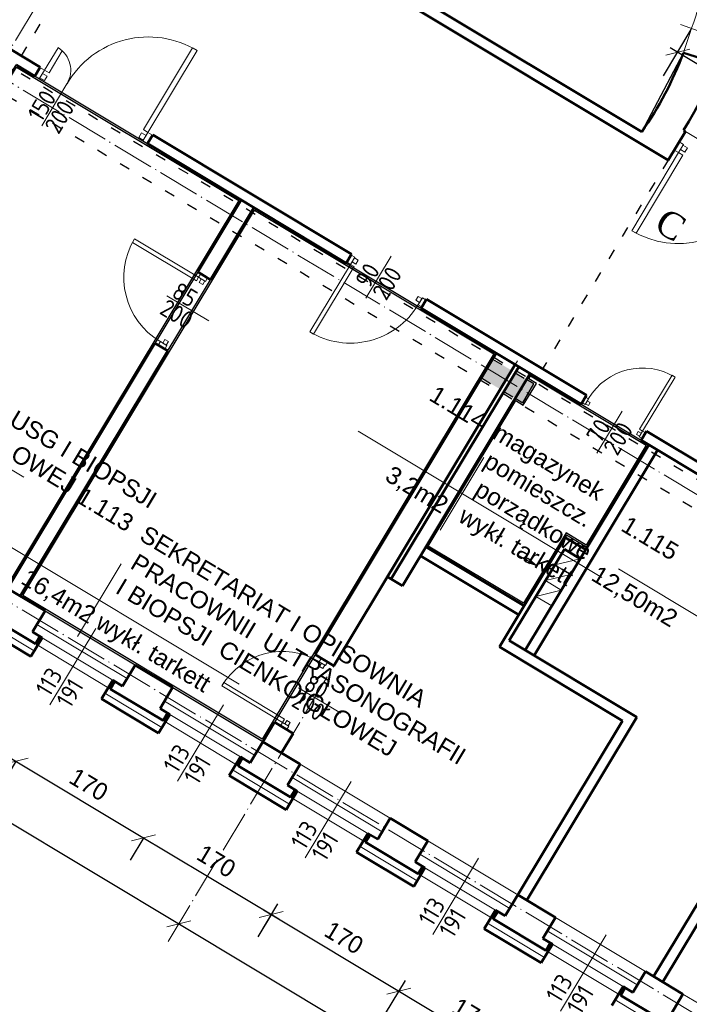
# Model space of a CAD drawing. Header units: millimetres. Extents: x -642 to 14033, y 1994 to 13520.
# Tile 25 of 72: x 6699 to 7464, y 3895 to 5021. Entities that reach past the tile are written whole.
import ezdxf

# ---------------------------------------------------------------- set-up
doc = ezdxf.new("R2010")
doc.units = ezdxf.units.MM
doc.linetypes.add('ACAD_ISO03W100', pattern=[30, 12, -18])
doc.linetypes.add('ACAD_ISO04W100', pattern=[30.5, 24, -3, 0.5, -3])
for name, color, linetype, lineweight in [('_wymiary', 1, 'Continuous', 9), ('drzwi', 140, 'Continuous', 13), ('KOMINY', 43, 'Continuous', 15), ('ocieplenie', 60, 'BATTING', 9), ('okno', 2, 'Continuous', 13), ('okno widok', 8, 'Continuous', 15), ('opisy drzwi', 40, 'Continuous', 13), ('opisy pom', 3, 'Continuous', 18), ('podciąg', 10, 'ACAD_ISO03W100', 25), ('symetria', 7, 'ACAD_ISO04W100', 9), ('wymiary', 1, 'Continuous', 13), ('ściana', 4, 'Continuous', 50)]:
    doc.layers.add(name, color=color, linetype=linetype, lineweight=lineweight)
doc.layers.add('POWIERZCHNIA', color=123, linetype='Continuous', plot=False)
doc.styles.add('ISO', font='isocp.shx')
doc.styles.add('SYSTEM', font='TXT')
doc.linetypes.add('BATTING', pattern='A,0.0001,-0.1,[134,ltypeshp.shx,S=0.1,R=0,X=-0.1,Y=0],-0.2,[134,ltypeshp.shx,S=0.1,R=180,X=0.1,Y=0],-0.1', length=0.4001)
doc.dimstyles.new('Jacek2', dxfattribs={"dimscale": 2, "dimtxt": 10, "dimasz": 10, "dimexe": 15, "dimexo": 15, "dimgap": 5, "dimtad": 1, "dimdec": 0, "dimzin": 0, "dimdsep": 46, "dimtxsty": 'Standard', "dimblk": 'OBLIQUE', "dimcen": 0, "dimdle": 5, "dimadec": 1, "dimazin": 0, "dimtfac": 1, "dimtdec": 0, "dimtofl": 0, "dimtmove": 0, "dimatfit": 3, "dimfxl": 1, "dimtolj": 1, "dimtzin": 0, "dimarcsym": 0})

# ---------------------------------------------------------------- blocks, each defined once
blk = doc.blocks.new('_OBLIQUE')
at = {"color": 0, "linetype": 'ByBlock'}
blk.add_line((-0.5, -0.5), (0.5, 0.5), dxfattribs=at)
blk = doc.blocks.new('*D333')
at = {"layer": 'Defpoints', "color": 0, "transparency": 16777216}
for p in [(6565, 4287), (6710.7, 4199.5), (6695, 4173.2)]:
    blk.add_point(p, dxfattribs=at)
at = {"layer": 'wymiary', "color": 0, "lineweight": -2, "transparency": 16777216}
for p, q in [((6540.7, 4265.9), (6703.5, 4168.1)), ((6549.5, 4261.3), (6533.8, 4235.1)), ((6695.3, 4173.7), (6679.5, 4147.5))]:
    blk.add_line(p, q, dxfattribs=at)
at = {"layer": 'wymiary', "color": 0, "lineweight": -2, "transparency": 16777216, "xscale": 20, "yscale": 20, "zscale": 20}
for p, rotation in [((6549.2, 4260.8), 148.9999999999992), ((6695, 4173.2), 328.9999999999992)]:
    blk.add_blockref('_OBLIQUE', p, dxfattribs=dict(at, rotation=rotation))
at = {"layer": 'wymiary', "color": 0, "transparency": 16777216, "insert": (6632.4, 4234.2), "char_height": 20, "attachment_point": 5, "rotation": 329}
blk.add_mtext('\\A1;170', dxfattribs=at)
blk = doc.blocks.new('*D334')
at = {"layer": 'Defpoints', "color": 0, "transparency": 16777216}
for p in [(6710.7, 4199.5), (6856.4, 4111.9), (6840.7, 4085.7)]:
    blk.add_point(p, dxfattribs=at)
at = {"layer": 'wymiary', "color": 0, "lineweight": -2, "transparency": 16777216}
for p, q in [((6686.4, 4178.4), (6849.3, 4080.5)), ((6695.3, 4173.7), (6679.5, 4147.5)), ((6841, 4086.2), (6825.2, 4060))]:
    blk.add_line(p, q, dxfattribs=at)
at = {"layer": 'wymiary', "color": 0, "lineweight": -2, "transparency": 16777216, "xscale": 20, "yscale": 20, "zscale": 20}
for p, rotation in [((6695, 4173.2), 148.9999999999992), ((6840.7, 4085.7), 328.9999999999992)]:
    blk.add_blockref('_OBLIQUE', p, dxfattribs=dict(at, rotation=rotation))
at = {"layer": 'wymiary', "color": 0, "transparency": 16777216, "insert": (6778.1, 4146.6), "char_height": 20, "attachment_point": 5, "rotation": 329}
blk.add_mtext('\\A1;170', dxfattribs=at)
blk = doc.blocks.new('*D335')
at = {"layer": 'Defpoints', "color": 0, "transparency": 16777216}
for p in [(6856.4, 4111.9), (7002.2, 4024.3), (6986.4, 3998.1)]:
    blk.add_point(p, dxfattribs=at)
at = {"layer": 'wymiary', "color": 0, "lineweight": -2, "transparency": 16777216}
for p, q in [((6841, 4086.2), (6825.2, 4060)), ((6832.1, 4090.8), (6995, 3993)), ((6986.7, 3998.6), (6971, 3972.4))]:
    blk.add_line(p, q, dxfattribs=at)
at = {"layer": 'wymiary', "color": 0, "lineweight": -2, "transparency": 16777216, "xscale": 20, "yscale": 20, "zscale": 20}
for p, rotation in [((6840.7, 4085.7), 148.9999999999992), ((6986.4, 3998.1), 328.9999999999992)]:
    blk.add_blockref('_OBLIQUE', p, dxfattribs=dict(at, rotation=rotation))
at = {"layer": 'wymiary', "color": 0, "transparency": 16777216, "insert": (6923.8, 4059), "char_height": 20, "attachment_point": 5, "rotation": 329}
blk.add_mtext('\\A1;170', dxfattribs=at)
blk = doc.blocks.new('*D360')
at = {"layer": 'Defpoints', "color": 0, "transparency": 16777216}
for p in [(7009, 4035.8), (7154.7, 3948.2), (7132.1, 3910.6)]:
    blk.add_point(p, dxfattribs=at)
at = {"layer": 'wymiary', "color": 0, "lineweight": -2, "transparency": 16777216}
for p, q in [((6993.6, 4010.1), (6971, 3972.4)), ((6977.8, 4003.3), (7140.7, 3905.4)), ((7139.3, 3922.5), (7116.7, 3884.9))]:
    blk.add_line(p, q, dxfattribs=at)
at = {"layer": 'wymiary', "color": 0, "lineweight": -2, "transparency": 16777216, "xscale": 20, "yscale": 20, "zscale": 20}
for p, rotation in [((6986.4, 3998.1), 149.0000000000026), ((7132.1, 3910.6), 329.0000000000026)]:
    blk.add_blockref('_OBLIQUE', p, dxfattribs=dict(at, rotation=rotation))
at = {"layer": 'wymiary', "color": 0, "transparency": 16777216, "insert": (7069.6, 3971.5), "char_height": 20, "attachment_point": 5, "rotation": 329}
blk.add_mtext('\\A1;170', dxfattribs=at)
blk = doc.blocks.new('*D361')
at = {"layer": 'Defpoints', "color": 0, "transparency": 16777216}
for p in [(7154.7, 3948.2), (7300.5, 3860.7), (7277.8, 3823)]:
    blk.add_point(p, dxfattribs=at)
at = {"layer": 'wymiary', "color": 0, "lineweight": -2, "transparency": 16777216}
for p, q in [((7139.3, 3922.5), (7116.7, 3884.9)), ((7123.5, 3915.7), (7286.4, 3817.9)), ((7285, 3834.9), (7262.4, 3797.3))]:
    blk.add_line(p, q, dxfattribs=at)
at = {"layer": 'wymiary', "color": 0, "lineweight": -2, "transparency": 16777216, "xscale": 20, "yscale": 20, "zscale": 20}
for p, rotation in [((7132.1, 3910.6), 148.9999999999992), ((7277.8, 3823), 328.9999999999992)]:
    blk.add_blockref('_OBLIQUE', p, dxfattribs=dict(at, rotation=rotation))
at = {"layer": 'wymiary', "color": 0, "transparency": 16777216, "insert": (7215.3, 3883.9), "char_height": 20, "attachment_point": 5, "rotation": 329}
blk.add_mtext('\\A1;170', dxfattribs=at)
blk = doc.blocks.new('*D592')
at = {"layer": 'Defpoints', "color": 0, "transparency": 16777216}
for p in [(6880.8, 3987.3), (6880.8, 3987.3), (7463.6, 3637.1)]:
    blk.add_point(p, dxfattribs=at)
at = {"layer": 'wymiary', "color": 0, "lineweight": -2, "transparency": 16777216}
blk.add_line((7472.2, 3632), (6872.2, 3992.5), dxfattribs=at)
at = {"layer": 'wymiary', "color": 0, "lineweight": -2, "transparency": 16777216, "xscale": 20, "yscale": 20, "zscale": 20}
for p, rotation in [((6880.8, 3987.3), 148.9999999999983), ((7463.6, 3637.1), 328.9999999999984)]:
    blk.add_blockref('_OBLIQUE', p, dxfattribs=dict(at, rotation=rotation))
at = {"layer": 'wymiary', "color": 0, "transparency": 16777216, "insert": (7182.5, 3829.4), "char_height": 20, "attachment_point": 5, "rotation": 329}
blk.add_mtext('\\A1;680', dxfattribs=at)
blk = doc.blocks.new('*D593')
at = {"layer": 'Defpoints', "color": 0, "transparency": 16777216}
for p in [(6297.9, 4337.6), (6297.9, 4337.6), (6880.8, 3987.3)]:
    blk.add_point(p, dxfattribs=at)
at = {"layer": 'wymiary', "color": 0, "lineweight": -2, "transparency": 16777216}
blk.add_line((6889.3, 3982.2), (6289.3, 4342.7), dxfattribs=at)
at = {"layer": 'wymiary', "color": 0, "lineweight": -2, "transparency": 16777216, "xscale": 20, "yscale": 20, "zscale": 20}
for p, rotation in [((6297.9, 4337.6), 148.9999999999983), ((6880.8, 3987.3), 328.9999999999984)]:
    blk.add_blockref('_OBLIQUE', p, dxfattribs=dict(at, rotation=rotation))
at = {"layer": 'wymiary', "color": 0, "transparency": 16777216, "insert": (6599.6, 4179.6), "char_height": 20, "attachment_point": 5, "rotation": 329}
blk.add_mtext('\\A1;680', dxfattribs=at)
blk = doc.blocks.new('*D596')
at = {"layer": '_wymiary', "color": 0, "lineweight": -2, "transparency": 16777216}
for p, q in [((7434.4, 4956.7), (7466.2, 5009.6)), ((7442.2, 4989.1), (7510.8, 4947.9)), ((7485.8, 4925.8), (7517.7, 4978.7))]:
    blk.add_line(p, q, dxfattribs=at)
at = {"layer": 'Defpoints', "color": 0, "transparency": 16777216}
for p in [(7502.2, 4953), (7419, 4931), (7470.4, 4900.1)]:
    blk.add_point(p, dxfattribs=at)
at = {"layer": '_wymiary', "color": 0, "lineweight": -2, "transparency": 16777216, "xscale": 20, "yscale": 20, "zscale": 20}
for p, rotation in [((7450.8, 4983.9), 148.9999999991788), ((7502.2, 4953), 328.9999999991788)]:
    blk.add_blockref('_OBLIQUE', p, dxfattribs=dict(at, rotation=rotation))
at = {"layer": '_wymiary', "color": 0, "transparency": 16777216, "insert": (7486.8, 4985.6), "char_height": 20, "attachment_point": 5, "rotation": 329}
blk.add_mtext('\\A1;60', dxfattribs=at)

msp = doc.modelspace()

# ---------------------------------------------------------------- hatches: boundary and pattern name
at = {"layer": 'podciąg', "lineweight": -3}
h = msp.add_hatch(color=256, dxfattribs=at)
h.paths.add_polyline_path([(7243.7, 4615.7), (7233, 4622.1), (7226.6, 4611.4), (7237.3, 4605)])
h.paths.add_polyline_path([(7243.7, 4615.7), (7250.2, 4626.4), (7239.4, 4632.8), (7233, 4622.1)])
h.paths.add_polyline_path([(7243.7, 4615.7), (7245.4, 4614.6), (7251.9, 4625.4), (7250.2, 4626.4)])
h.paths.add_polyline_path([(7237.3, 4605), (7239, 4603.9), (7245.4, 4614.6), (7243.7, 4615.7)])
h.paths.add_polyline_path([(7239, 4603.9), (7248, 4598.5), (7254.4, 4609.2), (7245.4, 4614.6)])
h.paths.add_polyline_path([(7245.4, 4614.6), (7254.4, 4609.2), (7260.9, 4620), (7251.9, 4625.4)])
h = msp.add_hatch(color=256, dxfattribs=at)
h.paths.add_polyline_path([(7269.4, 4600.2), (7258.7, 4606.7), (7252.3, 4595.9), (7263, 4589.5)])
h.paths.add_polyline_path([(7269.4, 4600.2), (7275.9, 4610.9), (7265.2, 4617.4), (7258.7, 4606.7)])
h.paths.add_polyline_path([(7269.4, 4600.2), (7271.1, 4599.2), (7277.6, 4609.9), (7275.9, 4610.9)])
h.paths.add_polyline_path([(7263, 4589.5), (7264.7, 4588.5), (7271.1, 4599.2), (7269.4, 4600.2)])
h.paths.add_polyline_path([(7264.7, 4588.5), (7273.7, 4583.1), (7280.1, 4593.8), (7271.1, 4599.2)])
h.paths.add_polyline_path([(7271.1, 4599.2), (7280.1, 4593.8), (7286.6, 4604.5), (7277.6, 4609.9)])

# ---------------------------------------------------------------- linework, layer by layer
msp.add_line((7409.6, 4892.7), (7457.3, 4983.1))
at = {"layer": 'drzwi'}
for points in [[(6743, 4988.9, 0), (6727.5, 4963.2, 0)], [(6845.7, 4892.1, 0), (6840.5, 4895.3, 0), (6896.6, 4988.7, 0), (6901.8, 4985.5, 0), (6845.7, 4892.1, 0)], [(6727.5, 4963.2, 0), (6732.7, 4960.1, 0), (6747.8, 4985.2, 0)], [(6721.6, 4953.3, 0), (6716.4, 4956.4, 0), (6722.3, 4966.3, 0), (6727.5, 4963.2, 0), (6721.6, 4953.3, 0)], [(6722.2, 4954.3, 0), (6727.4, 4951.2, 0), (6730.5, 4956.4, 0), (6725.3, 4959.5, 0), (6722.2, 4954.3, 0)], [(6840.4, 4883.3, 0), (6835.2, 4886.4, 0), (6838.3, 4891.6, 0), (6843.5, 4888.4, 0), (6840.4, 4883.3, 0)], [(6839.8, 4882.3, 0), (6845, 4879.2, 0), (6850.9, 4889, 0), (6845.7, 4892.1, 0), (6839.8, 4882.3, 0)], [(7457.4, 4878.4, 0), (7452.4, 4881.3, 0), (7446.8, 4871.9, 0), (7451.8, 4868.9, 0), (7457.4, 4878.4, 0)], [(7456.8, 4877.4, 0), (7461.8, 4874.5, 0), (7458.8, 4869.5, 0), (7453.9, 4872.5, 0), (7456.8, 4877.4, 0)], [(7451.8, 4868.9, 0), (7456.7, 4866, 0), (7403.5, 4776.8, 0), (7398.5, 4779.7, 0), (7451.8, 4868.9, 0)], [(6903.6, 4726.4, 0), (6901.2, 4722.3, 0), (6827.9, 4766.3, 0), (6830.3, 4770.4, 0), (6903.6, 4726.4, 0)], [(7081.9, 4749.3, 0), (7077.7, 4751.9, 0), (7072.7, 4743.7, 0), (7077, 4741.2, 0), (7081.9, 4749.3, 0)], [(7077, 4741.2, 0), (7081.3, 4738.6, 0), (7034.9, 4661.5, 0), (7030.6, 4664.1, 0), (7077, 4741.2, 0)], [(7081.5, 4748.5, 0), (7085.7, 4745.9, 0), (7083.2, 4741.6, 0), (7078.9, 4744.2, 0), (7081.5, 4748.5, 0)], [(6911.4, 4721.7, 0), (6913.8, 4725.8, 0), (6906.1, 4730.4, 0), (6903.6, 4726.4, 0), (6911.4, 4721.7, 0)], [(6910.6, 4722.2, 0), (6908.2, 4718.1, 0), (6904.1, 4720.5, 0), (6906.5, 4724.6, 0), (6910.6, 4722.2, 0)], [(7158.5, 4702.1, 0), (7154.3, 4704.6, 0), (7151.7, 4700.4, 0), (7156, 4697.8, 0), (7158.5, 4702.1, 0)], [(7159.1, 4702.9, 0), (7163.3, 4700.3, 0), (7158.6, 4692.5, 0), (7154.3, 4695.1, 0), (7159.1, 4702.9, 0)], [(6867.4, 4648.4, 0), (6864.9, 4644.3, 0), (6857.5, 4648.8, 0), (6859.9, 4652.9, 0), (6867.4, 4648.4, 0)], [(6866.6, 4648.9, 0), (6869, 4653, 0), (6864.9, 4655.4, 0), (6862.5, 4651.3, 0), (6866.6, 4648.9, 0)], [(7410.6, 4550.7, 0), (7407.2, 4552.8, 0), (7444.3, 4614.5, 0), (7447.7, 4612.4, 0), (7410.6, 4550.7, 0)], [(7344.9, 4581.2, 0), (7341.5, 4583.3, 0), (7345.3, 4589.6, 0), (7348.7, 4587.5, 0), (7344.9, 4581.2, 0)], [(7345.4, 4581.9, 0), (7348.8, 4579.9, 0), (7350.8, 4583.3, 0), (7347.4, 4585.4, 0), (7345.4, 4581.9, 0)], [(7407.1, 4544.9, 0), (7403.6, 4546.9, 0), (7405.7, 4550.3, 0), (7409.1, 4548.3, 0), (7407.1, 4544.9, 0)], [(7406.7, 4544.2, 0), (7410.1, 4542.1, 0), (7414, 4548.7, 0), (7410.6, 4550.7, 0), (7406.7, 4544.2, 0)], [(7048.4, 4282.7, 0), (7050.8, 4286.5, 0), (7043.7, 4290.8, 0), (7041.4, 4286.9, 0), (7048.4, 4282.7, 0)], [(7047.7, 4283.1, 0), (7045.3, 4279.3, 0), (7041.5, 4281.6, 0), (7043.8, 4285.4, 0), (7047.7, 4283.1, 0)], [(6999.3, 4217.7, 0), (7001.7, 4221.5, 0), (6932.2, 4263.2, 0), (6929.9, 4259.4, 0), (6999.3, 4217.7, 0)], [(7006.7, 4213.3, 0), (7004.4, 4209.4, 0), (6997, 4213.8, 0), (6999.3, 4217.7, 0), (7006.7, 4213.3, 0)], [(7005.9, 4213.7, 0), (7008.3, 4217.5, 0), (7004.4, 4219.9, 0), (7002.1, 4216, 0), (7005.9, 4213.7, 0)]]:
    msp.add_polyline3d(points, dxfattribs=at)
for centre, radius, start, end in [((6846, 4894.1), 107.1, 58.5874, 149.9688), ((6727.5, 4963.2), 30, 329, 59), ((7451.8, 4868.9), 103.9, 239.1665, 329.1665), ((6903.6, 4726.3), 85.5, 149, 239), ((7077, 4741.2), 90, 238.9406, 328.9406), ((7410.6, 4550.7), 72, 59, 149), ((6999.4, 4217.7), 81, 59, 149)]:
    msp.add_arc(centre, radius, start, end, dxfattribs=at)
at = {"layer": 'KOMINY', "lineweight": 18}
for p, q in [((7310.5, 4397.6), (7339.3, 4404.8)), ((7299.6, 4379.7), (7328.5, 4386.8)), ((7288.8, 4361.7), (7317.6, 4368.8))]:
    msp.add_line(p, q, dxfattribs=at)
for points in [[(7310.4, 4397.6), (7321.3, 4415.6), (7339.3, 4404.8), (7328.4, 4386.8)], [(7299.6, 4379.7), (7310.4, 4397.7), (7328.4, 4386.8), (7317.6, 4368.8)], [(7288.8, 4361.7), (7299.6, 4379.7), (7317.6, 4368.8), (7306.8, 4350.8)]]:
    msp.add_lwpolyline(points, close=True, dxfattribs=at)
at = {"layer": 'KOMINY', "lineweight": 30}
msp.add_lwpolyline([(7269.1, 4408.3), (7289.5, 4396.9), (7276.8, 4401.1), (7279.2, 4405.6), (7289.5, 4396.9)], dxfattribs=at)
at = {"layer": 'ocieplenie', "linetype": 'BATTING', "ltscale": 14}
for p, q in [((6650.7, 4338.5), (6715.9, 4299.3)), ((6796.5, 4250.9), (6861.6, 4211.8)), ((6942.2, 4163.3), (7007.3, 4124.2)), ((7087.9, 4075.8), (7153, 4036.6)), ((7233.6, 3988.2), (7298.8, 3949.1)), ((7379.3, 3900.7), (7444.5, 3861.5))]:
    msp.add_line(p, q, dxfattribs=at)
at = {"layer": 'ocieplenie', "linetype": 'BATTING', "ltscale": 3}
for p, q in [((6723.6, 4315.1), (6718.5, 4306.5)), ((6806.8, 4265.1), (6801.6, 4256.6)), ((6869.3, 4227.5), (6864.2, 4219)), ((6952.5, 4177.6), (6947.3, 4169)), ((7015.1, 4140), (7009.9, 4131.4)), ((7098.2, 4090), (7093, 4081.4)), ((7160.8, 4052.4), (7155.6, 4043.8)), ((7243.9, 4002.5), (7238.8, 3993.9)), ((7306.5, 3964.9), (7301.3, 3956.3)), ((7389.6, 3914.9), (7384.5, 3906.3))]:
    msp.add_line(p, q, dxfattribs=at)
at = {"layer": 'okno'}
for p, q in [((6718.9, 4329.6), (6821.8, 4267.8)), ((6724.9, 4314.3), (6805.5, 4265.9)), ((6864.6, 4242), (6967.5, 4180.2)), ((6870.6, 4226.8), (6951.2, 4178.3)), ((7010.3, 4154.5), (7113.2, 4092.7)), ((7016.3, 4139.2), (7096.9, 4090.8)), ((7156.1, 4066.9), (7258.9, 4005.1)), ((7162.1, 4051.6), (7242.6, 4003.2)), ((7301.8, 3979.4), (7404.6, 3917.5)), ((7307.8, 3964.1), (7388.3, 3915.7))]:
    msp.add_line(p, q, dxfattribs=at)
at = {"layer": 'okno widok'}
for p, q in [((7558.4, 4833.6), (7459.5, 4893)), ((6728.2, 4345), (6831, 4283.2)), ((6717.2, 4307.3), (6802.9, 4255.8)), ((6873.9, 4257.5), (6976.8, 4195.6)), ((6862.9, 4219.7), (6948.6, 4168.2)), ((7019.6, 4169.9), (7122.5, 4108.1)), ((7008.6, 4132.2), (7094.3, 4080.7)), ((7165.3, 4082.3), (7268.2, 4020.5)), ((7154.3, 4044.6), (7240.1, 3993.1)), ((7311.1, 3994.8), (7413.9, 3933)), ((7300.1, 3957.1), (7385.8, 3905.6)), ((7456.8, 3907.2), (7559.6, 3845.4))]:
    msp.add_line(p, q, dxfattribs=at)
at = {"layer": 'opisy drzwi'}
for p, q in [((7549.7, 4980.8), (7453.9, 5015.2)), ((6753.2, 4947.7), (6724.4, 4899.7)), ((7123.3, 4750.7), (7094.5, 4702.7)), ((6915.3, 4676.7), (6867.2, 4705.4)), ((7387.2, 4573.3), (7358.4, 4525.3)), ((6786.2, 4325.1), (6733.8, 4237.9)), ((7065.9, 4228.3), (7017.8, 4257)), ((6932, 4237.6), (6879.6, 4150.4)), ((7077.7, 4150), (7025.3, 4062.8)), ((7223.4, 4062.5), (7171, 3975.3)), ((7369.1, 3974.9), (7316.7, 3887.7))]:
    msp.add_line(p, q, dxfattribs=at)
msp.add_arc((5013.7, 5824.3), 2584.3, 341.0051, 343.613, dxfattribs=at)
at = {"layer": 'opisy pom'}
for p, q in [((6425.5, 4665), (6703.8, 4497.8)), ((7085.8, 4550.4), (7364.1, 4383.1)), ((7229.5, 4520.6), (7179.5, 4437.4)), ((6671.4, 4428.7), (6949.7, 4261.5)), ((6815.1, 4398.9), (6765.1, 4315.7)), ((7383, 4393.3), (7630.7, 4244.5))]:
    msp.add_line(p, q, dxfattribs=at)
at = {"layer": 'podciąg'}
for p, q in [((6083.6, 5330.3), (9392.6, 3342)), ((6068.1, 5304.6), (9377.2, 3316.3)), ((6685.7, 4953.9), (6840.9, 5213.5)), ((7439.9, 4860.5), (7296.5, 4621.8))]:
    msp.add_line(p, q, dxfattribs=at)
at = {"layer": 'podciąg', "lineweight": -3}
for p, q in [((7226.6, 4611.4), (7239.4, 4632.8)), ((7239.4, 4632.8), (7260.9, 4620)), ((7248, 4598.5), (7260.9, 4620)), ((7252.3, 4595.9), (7265.2, 4617.4)), ((7265.2, 4617.4), (7286.6, 4604.5)), ((7226.6, 4611.4), (7248, 4598.5)), ((7273.7, 4583.1), (7286.6, 4604.5)), ((7252.3, 4595.9), (7273.7, 4583.1))]:
    msp.add_line(p, q, dxfattribs=at)
at = {"layer": 'POWIERZCHNIA'}
for points in [[(6676.7, 4938.9), (6695, 4969.3), (6952.1, 4814.8), (6685.3, 4370.8), (6408.5, 4537.1), (6657, 4950.7), (6676.7, 4938.9), (6695, 4969.3)], [(6966.7, 4806), (7243.5, 4639.7), (6976.8, 4195.6), (6699.9, 4362), (6966.7, 4806)], [(7282.1, 4616.5), (7417.6, 4535.1), (7347, 4417.7), (7323.8, 4431.6), (7275.4, 4351), (7163.1, 4418.5), (7265.1, 4588.2), (7273.7, 4583.1), (7286.6, 4604.5), (7278, 4609.7), (7282.1, 4616.5)]]:
    msp.add_lwpolyline(points, dxfattribs=at)
for points in [[(6695.6, 4966.5), (6949.4, 4814.1), (6684.6, 4373.5), (6411.2, 4537.8), (6657.7, 4948), (6677.4, 4936.1)], [(6967.4, 4803.3), (7240.8, 4639), (6976.1, 4198.4), (6702.6, 4362.7)], [(7282.8, 4613.7), (7414.8, 4534.4), (7346.3, 4420.4), (7323.2, 4434.3), (7274.8, 4353.8), (7165.9, 4419.2), (7265.8, 4585.5), (7274.4, 4580.3), (7289.3, 4605.2), (7280.8, 4610.3)]]:
    msp.add_lwpolyline(points, close=True, dxfattribs=at)
at = {"layer": 'symetria', "linetype": 'ACAD_ISO04W100', "ltscale": 2}
for p, q in [((6075.8, 5317.4), (9384.9, 3329.1)), ((6285.8, 4317.5), (6831.7, 5225.9)), ((5813.2, 4880.3), (9122.2, 2892)), ((6868.7, 3967.2), (7267.6, 4631.1)), ((7057.9, 4282.2), (7265, 4626.8))]:
    msp.add_line(p, q, dxfattribs=at)
at = {"layer": 'ściana'}
for p, q in [((6983.3, 5148.9), (7409.6, 4892.7)), ((6977.1, 5138.6), (7439.9, 4860.5)), ((6671.1, 4997.6), (6722.6, 4966.7)), ((7484, 4974.6), (7457.3, 4983.1)), ((6695, 4969.3), (6716.4, 4956.4)), ((6722.6, 4966.7), (6716.4, 4956.4)), ((6851.1, 4889.4), (6845, 4879.2)), ((6851.1, 4889.4), (7078.3, 4753)), ((7459.5, 4893), (7439.9, 4860.5)), ((7457.2, 4894.4), (7459.5, 4893)), ((6845, 4879.2), (7072.1, 4742.7)), ((6952.1, 4814.8), (6902.7, 4732.5)), ((6966.7, 4806), (6917.2, 4723.7)), ((7072.1, 4742.7), (7078.3, 4753)), ((6902.7, 4732.5), (6917.2, 4723.7)), ((7157.8, 4691.2), (7164, 4701.4)), ((7164, 4701.4), (7346.6, 4591.7)), ((7157.8, 4691.2), (7340.4, 4581.5)), ((6853.7, 4651.1), (6685.3, 4370.8)), ((6853.7, 4651.1), (6868.3, 4642.3)), ((6868.3, 4642.3), (6699.9, 4362)), ((7036.5, 4295.1), (7243.5, 4639.7)), ((7057.9, 4282.2), (7265, 4626.8)), ((7123.5, 4381.6), (7269.3, 4624.2)), ((7136.4, 4373.9), (7282.1, 4616.5)), ((7340.4, 4581.5), (7346.6, 4591.7)), ((7409, 4540.3), (7415.2, 4550.5)), ((7415.2, 4550.5), (7506.9, 4495.4)), ((7409, 4540.3), (7500.7, 4485.1)), ((7276.4, 4300.2), (7417.6, 4535.1)), ((7286.7, 4294.1), (7427.8, 4528.9)), ((7322.3, 4429), (7247.1, 4303.9)), ((7322.3, 4429), (7345.4, 4415.1)), ((7163.1, 4418.5), (7275.4, 4351)), ((7321.3, 4415.6), (7258.4, 4311.1)), ((7321.3, 4415.6), (7339.3, 4404.8)), ((7157, 4408.2), (7269.3, 4340.7)), ((7119.2, 4384.2), (7136.4, 4373.9)), ((6685.3, 4370.8), (6728.2, 4345)), ((6728.2, 4345), (6713.8, 4321)), ((6657.2, 4343.3), (6717.2, 4307.3)), ((6646.9, 4332), (6712, 4292.9)), ((6724.9, 4314.3), (6712, 4292.9)), ((6724.9, 4314.3), (6713.8, 4321)), ((6722.3, 4315.9), (6717.2, 4307.3)), ((7258.4, 4311.1), (7404.1, 4223.5)), ((7247.1, 4303.9), (7387.7, 4219.4)), ((7036.5, 4295.1), (7057.9, 4282.2)), ((6831, 4283.2), (6816.6, 4259.2)), ((6831, 4283.2), (6873.9, 4257.5)), ((6805.5, 4265.9), (6792.6, 4244.5)), ((6805.5, 4265.9), (6816.6, 4259.2)), ((6808, 4264.4), (6802.9, 4255.8)), ((6802.9, 4255.8), (6862.9, 4219.7)), ((6873.9, 4257.5), (6859.5, 4233.5)), ((6792.6, 4244.5), (6857.7, 4205.3)), ((6859.5, 4233.5), (6870.6, 4226.8)), ((6870.6, 4226.8), (6857.7, 4205.3)), ((6868, 4228.3), (6862.9, 4219.7)), ((7404.1, 4223.5), (7278.5, 4014.4)), ((6976.8, 4195.6), (6990.1, 4217.9)), ((6990.1, 4217.9), (7011.6, 4205.1)), ((7387.7, 4219.4), (7268.2, 4020.5)), ((6998.2, 4182.8), (7011.6, 4205.1)), ((6976.8, 4195.6), (6962.3, 4171.6)), ((6976.8, 4195.6), (7019.6, 4169.9)), ((6951.2, 4178.3), (6938.3, 4156.9)), ((6953.8, 4176.8), (6948.6, 4168.2)), ((6951.2, 4178.3), (6962.3, 4171.6)), ((6948.6, 4168.2), (7008.6, 4132.2)), ((7019.6, 4169.9), (7005.2, 4145.9)), ((6938.3, 4156.9), (7003.5, 4117.8)), ((7016.3, 4139.2), (7005.2, 4145.9)), ((7016.3, 4139.2), (7003.5, 4117.8)), ((7013.8, 4140.7), (7008.6, 4132.2)), ((7423.3, 3927.3), (7551.1, 4139.9)), ((7433.6, 3921.1), (7561.4, 4133.7)), ((7122.5, 4108.1), (7108.1, 4084.1)), ((7122.5, 4108.1), (7165.3, 4082.3)), ((7096.9, 4090.8), (7084, 4069.4)), ((7099.5, 4089.2), (7094.3, 4080.7)), ((7096.9, 4090.8), (7108.1, 4084.1)), ((7094.3, 4080.7), (7154.3, 4044.6)), ((7165.3, 4082.3), (7150.9, 4058.3)), ((7084, 4069.4), (7149.2, 4030.2)), ((7162.1, 4051.6), (7149.2, 4030.2)), ((7162.1, 4051.6), (7150.9, 4058.3)), ((7159.5, 4053.2), (7154.3, 4044.6)), ((7268.2, 4020.5), (7253.8, 3996.5)), ((7268.2, 4020.5), (7311.1, 3994.8)), ((7242.6, 4003.2), (7229.8, 3981.8)), ((7245.2, 4001.7), (7240.1, 3993.1)), ((7242.6, 4003.2), (7253.8, 3996.5)), ((7240.1, 3993.1), (7300.1, 3957.1)), ((7311.1, 3994.8), (7296.6, 3970.8)), ((7229.8, 3981.8), (7294.9, 3942.7)), ((7307.8, 3964.1), (7294.9, 3942.7)), ((7307.8, 3964.1), (7296.6, 3970.8)), ((7305.2, 3965.6), (7300.1, 3957.1)), ((7413.9, 3933), (7399.5, 3909)), ((7413.9, 3933), (7456.8, 3907.2)), ((7388.3, 3915.7), (7375.5, 3894.2)), ((7390.9, 3914.1), (7385.8, 3905.6)), ((7385.8, 3905.6), (7445.8, 3869.5)), ((7388.3, 3915.7), (7399.5, 3909)), ((7456.8, 3907.2), (7442.4, 3883.2))]:
    msp.add_line(p, q, dxfattribs=at)
for centre, radius, start, end in [((7089, 5119.6), 392.8, 324.7082, 339.6649), ((7173, 5076.4), 337.5, 327.3771, 343.598)]:
    msp.add_arc(centre, radius, start, end, dxfattribs=at)

# ---------------------------------------------------------------- texts
at = {"insert": (7442.7, 4786.2), "char_height": 30, "width": 61.508, "attachment_point": 5, "rotation": 329}
msp.add_mtext('{\\fTimes New Roman|b0|i0|c238|p18;C}', dxfattribs=at)
at = {"layer": 'opisy drzwi', "style": 'ISO'}
for s, rotation, p in [('150', 59, (6724.2, 4902.6)), ('200', 59, (6743.6, 4888.8)), ('90', 59, (7098.4, 4712.5)), ('200', 59, (7117.8, 4698.7)), ('85', 329.1665, (6871.3, 4704.8)), ('200', 329.1665, (6857.6, 4685.5)), ('70', 59, (7362.4, 4535)), ('200', 59, (7381.7, 4521.2)), ('113', 59, (6733.3, 4245.7)), ('191', 59, (6757, 4232.6)), ('80', 329.1665, (7021.9, 4256.4)), ('200', 329.1665, (7008.2, 4237.1)), ('113', 59, (6879.1, 4158.1)), ('191', 59, (6902.7, 4145)), ('113', 59, (7024.8, 4070.6)), ('191', 59, (7048.4, 4057.4)), ('113', 59, (7170.5, 3983)), ('191', 59, (7194.1, 3969.9)), ('113', 59, (7316.2, 3895.5)), ('191', 59, (7339.9, 3882.3))]:
    msp.add_text(s, height=20, rotation=rotation, dxfattribs=at).set_placement(p)
at = {"layer": 'opisy pom', "char_height": 19.8, "attachment_point": 1, "rotation": 329, "style": 'SYSTEM'}
for s, insert in [('{\\fArial|b0|i0|c238|p34;1.112   GABINET USG I BIOPSJI \\P            CIENKOIGŁOWEJ}', (6506.3, 4689.5)), ('{\\fArial|b0|i0|c238|p34;1.114  magazynek\\P            pomieszcz. \\P             porządkowe}', (7175.6, 4603.7)), ('{\\fArial|b0|i0|c238|p34;3,2m2}', (7125.2, 4512.1)), ('{\\fArial|b0|i0|c238|p34;1.113  SEKRETARIAT I OPISOWNIA \\P            PRACOWNII  ULTRASONOGRAFII\\P            I BIOPSJI  CIENKOIGŁOWEJ}', (6772.3, 4487.4)), ('{\\fArial|b0|i0|c238|p34;wykł. tarkett}', (7208.9, 4465.1)), ('{\\fArial|b0|i0|c238|p34;   1.115            PORADNIA\\P                       ORTOPEDYCZ.\\P   12,50m2      wykł. tarkett}', (7375, 4466.5)), ('{\\fArial|b0|i0|c238|p34;16,4m2}', (6709.4, 4394.2)), ('{\\fArial|b0|i0|c238|p34;wykł. tarkett}', (6794.5, 4343.4))]:
    msp.add_mtext(s, dxfattribs=dict(at, insert=insert))

# ---------------------------------------------------------------- dimensions: what is measured, and where the dimension line sits
at = {"layer": '_wymiary'}
dim = msp.add_aligned_dim(p1=(7419, 4931), p2=(7470.4, 4900.1), distance=61.8, dimstyle='Jacek2', dxfattribs=at)
dim.commit()
dim.dimension.update_dxf_attribs({"geometry": '*D596', "text_midpoint": (7486.8, 4985.6)})
at = {"layer": 'wymiary'}
for base, p1, p2, picture, middle in [((6297.9, 4337.6), (6880.8, 3987.3), (6297.9, 4337.6), '*D593', (6599.6, 4179.6)), ((6880.8, 3987.3), (7463.6, 3637.1), (6880.8, 3987.3), '*D592', (7182.5, 3829.4))]:
    dim = msp.add_linear_dim(base=base, p1=p1, p2=p2, angle=329, dimstyle='Jacek2', override={"dimtmove": 1}, dxfattribs=at)
    dim.commit()
    dim.dimension.update_dxf_attribs({"geometry": picture, "text_midpoint": middle})
for base, p1, p2, angle, picture, middle in [((6695, 4173.2), (6565, 4287), (6710.7, 4199.5), 329, '*D333', (6632.4, 4234.2)), ((6840.7, 4085.7), (6710.7, 4199.5), (6856.4, 4111.9), 329, '*D334', (6778.1, 4146.6)), ((6986.4, 3998.1), (6856.4, 4111.9), (7002.2, 4024.3), 329, '*D335', (6923.8, 4059)), ((7277.8, 3823), (7154.7, 3948.2), (7300.5, 3860.7), 149, '*D361', (7215.3, 3883.9))]:
    dim = msp.add_linear_dim(base=base, p1=p1, p2=p2, angle=angle, dimstyle='Jacek2', dxfattribs=at)
    dim.commit()
    dim.dimension.update_dxf_attribs({"geometry": picture, "text_midpoint": middle})
dim = msp.add_aligned_dim(p1=(7009, 4035.8), p2=(7154.7, 3948.2), distance=-43.9, dimstyle='Jacek2', dxfattribs=at)
dim.commit()
dim.dimension.update_dxf_attribs({"geometry": '*D360', "text_midpoint": (7069.6, 3971.5)})

doc.saveas('drawing.dxf')
